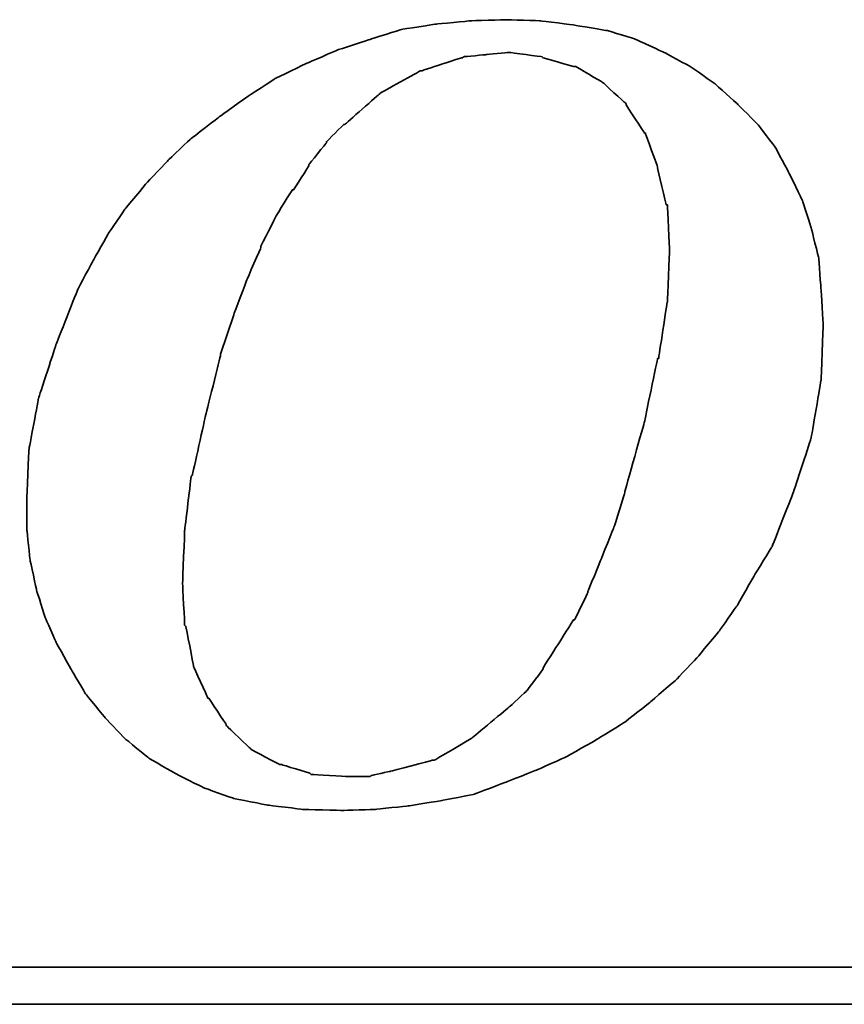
# Model space of a CAD drawing. Header units: millimetres. Extents: x 0 to 264, y 297 to 404.
# Tile 44 of 49: x 210.6 to 212.51, y 330.88 to 333.16. Entities that reach past the tile are written whole.
import ezdxf

# ---------------------------------------------------------------- set-up
doc = ezdxf.new("R2010")
doc.units = ezdxf.units.MM
doc.layers.add('DIM', color=4, linetype='Continuous')
doc.layers.add('layer 1', color=7, linetype='Continuous')

# ---------------------------------------------------------------- blocks, each defined once
blk = doc.blocks.new('TBI MOTION logo(完整正式版)')
at = {"layer": 'layer 1', "color": 22, "lineweight": 35}
for points, knots in [([(35.79625, -6.98375), (35.79625, -6.98375), (36.23125, -7.43875), (36.23125, -7.43875), (36.23125, -7.43875), (36.23125, -7.43875), (36.75625, -7.87125), (36.75625, -7.87125), (36.75625, -7.87125), (36.75625, -7.87125), (37.33125, -8.20375), (37.33125, -8.20375), (37.33125, -8.20375), (37.33125, -8.20375), (37.95625, -8.51875), (37.95625, -8.51875), (37.95625, -8.51875), (37.95625, -8.51875), (38.62625, -8.75875), (38.62625, -8.75875), (38.62625, -8.75875), (38.62625, -8.75875), (39.37125, -8.90375), (39.37125, -8.90375), (39.37125, -8.90375), (39.37125, -8.90375), (40.14125, -8.99875), (40.14125, -8.99875), (40.14125, -8.99875), (40.14125, -8.99875), (41.02625, -9.02375), (41.02625, -9.02375), (41.02625, -9.02375), (41.02625, -9.02375), (41.74625, -8.99875), (41.74625, -8.99875), (41.74625, -8.99875), (41.74625, -8.99875), (42.46625, -8.92375), (42.46625, -8.92375), (42.46625, -8.92375), (42.46625, -8.92375), (43.21125, -8.80625), (43.21125, -8.80625), (43.21125, -8.80625), (43.21125, -8.80625), (43.93125, -8.66375), (43.93125, -8.66375), (43.93125, -8.66375), (43.93125, -8.66375), (44.62625, -8.39875), (44.62625, -8.39875), (44.62625, -8.39875), (44.62625, -8.39875), (45.29625, -8.13375), (45.29625, -8.13375), (45.29625, -8.13375), (45.29625, -8.13375), (45.94625, -7.84375), (45.94625, -7.84375), (45.94625, -7.84375), (45.94625, -7.84375), (46.61625, -7.46375), (46.61625, -7.46375), (46.61625, -7.46375), (46.61625, -7.46375), (47.24125, -7.07875), (47.24125, -7.07875), (47.24125, -7.07875), (47.24125, -7.07875), (47.81625, -6.62375), (47.81625, -6.62375), (47.81625, -6.62375), (47.81625, -6.62375), (48.36875, -6.14375), (48.36875, -6.14375), (48.36875, -6.14375), (48.36875, -6.14375), (48.84625, -5.64125), (48.84625, -5.64125), (48.84625, -5.64125), (48.84625, -5.64125), (49.32625, -5.06375), (49.32625, -5.06375), (49.32625, -5.06375), (49.32625, -5.06375), (49.71125, -4.51374), (49.71125, -4.51374), (49.71125, -4.51374), (49.71125, -4.51374), (50.09625, -3.83874), (50.09625, -3.83874), (50.09625, -3.83874), (50.09625, -3.83874), (50.48125, -3.21374), (50.48125, -3.21374), (50.48125, -3.21374), (50.48125, -3.21374), (50.96125, -1.99125), (50.96125, -1.99125), (50.96125, -1.99125), (50.96125, -1.99125), (51.34375, -0.81875), (51.34375, -0.81875), (51.34375, -0.81875), (51.34375, -0.81875), (51.56125, 0.45624), (51.56125, 0.45624), (51.56125, 0.45624), (51.56125, 0.45624), (51.60625, 1.67624), (51.60625, 1.67624), (51.60625, 1.67624), (51.60625, 1.67624), (51.56125, 2.44625), (51.56125, 2.44625), (51.56125, 2.44625), (51.56125, 2.44625), (51.51125, 3.14125), (51.51125, 3.14125), (51.51125, 3.14125), (51.51125, 3.14125), (51.34375, 3.81125), (51.34375, 3.81125), (51.34375, 3.81125), (51.34375, 3.81125), (51.15125, 4.41125), (51.15125, 4.41125), (51.15125, 4.41125), (51.15125, 4.41125), (50.86125, 5.01125), (50.86125, 5.01125), (50.86125, 5.01125), (50.86125, 5.01125), (50.55125, 5.58875), (50.55125, 5.58875), (50.55125, 5.58875), (50.55125, 5.58875), (50.16625, 6.09125), (50.16625, 6.09125), (50.16625, 6.09125), (50.16625, 6.09125), (49.71125, 6.54875), (49.71125, 6.54875), (49.71125, 6.54875), (49.71125, 6.54875), (49.23125, 6.98125), (49.23125, 6.98125), (49.23125, 6.98125), (49.23125, 6.98125), (48.67875, 7.36625), (48.67875, 7.36625), (48.67875, 7.36625), (48.67875, 7.36625), (48.10375, 7.67625), (48.10375, 7.67625), (48.10375, 7.67625), (48.10375, 7.67625), (47.48125, 7.96375), (47.48125, 7.96375), (47.48125, 7.96375), (47.48125, 7.96375), (46.85625, 8.15625), (46.85625, 8.15625), (46.85625, 8.15625), (46.85625, 8.15625), (46.13625, 8.27624), (46.13625, 8.27624), (46.13625, 8.27624), (46.13625, 8.27624), (45.39125, 8.37125), (45.39125, 8.37125), (45.39125, 8.37125), (45.39125, 8.37125), (44.62625, 8.39624), (44.62625, 8.39624), (44.62625, 8.39624), (44.62625, 8.39624), (43.83625, 8.37125), (43.83625, 8.37125), (43.83625, 8.37125), (43.83625, 8.37125), (43.09125, 8.30125), (43.09125, 8.30125), (43.09125, 8.30125), (43.09125, 8.30125), (42.32125, 8.18125), (42.32125, 8.18125), (42.32125, 8.18125), (42.32125, 8.18125), (41.62875, 7.96375), (41.62875, 7.96375), (41.62875, 7.96375), (41.62875, 7.96375), (40.90625, 7.72625), (40.90625, 7.72625), (40.90625, 7.72625), (40.90625, 7.72625), (40.23624, 7.43625), (40.23624, 7.43625), (40.23624, 7.43625), (40.23624, 7.43625), (39.54124, 7.10125), (39.54124, 7.10125), (39.54124, 7.10125), (39.54124, 7.10125), (38.91625, 6.69125), (38.91625, 6.69125), (38.91625, 6.69125), (38.91625, 6.69125), (38.31625, 6.26125), (38.31625, 6.26125), (38.31625, 6.26125), (38.31625, 6.26125), (37.69125, 5.78125), (37.69125, 5.78125), (37.69125, 5.78125), (37.69125, 5.78125), (37.18625, 5.30125), (37.18625, 5.30125), (37.18625, 5.30125), (37.18625, 5.30125), (36.70625, 4.79624), (36.70625, 4.79624), (36.70625, 4.79624), (36.70625, 4.79624), (36.23125, 4.22125), (36.23125, 4.22125), (36.23125, 4.22125), (36.23125, 4.22125), (35.87124, 3.69375), (35.87124, 3.69375), (35.87124, 3.69375), (35.87124, 3.69375), (35.53125, 3.09125), (35.53125, 3.09125), (35.53125, 3.09125), (35.53125, 3.09125), (35.19875, 2.47125), (35.19875, 2.47125), (35.19875, 2.47125), (35.19875, 2.47125), (34.71625, 1.24625), (34.71625, 1.24625), (34.71625, 1.24625), (34.71625, 1.24625), (34.33125, 0.06874), (34.33125, 0.06874), (34.33125, 0.06874), (34.33125, 0.06874), (34.11625, -1.07875), (34.11625, -1.07875), (34.11625, -1.07875), (34.11625, -1.07875), (34.07125, -2.15875), (34.07125, -2.15875), (34.07125, -2.15875), (34.07125, -2.15875), (34.07125, -2.85375), (34.07125, -2.85375), (34.07125, -2.85375), (34.07125, -2.85375), (34.14125, -3.50375), (34.14125, -3.50375), (34.14125, -3.50375), (34.14125, -3.50375), (34.28625, -4.17375), (34.28625, -4.17375), (34.28625, -4.17375), (34.28625, -4.17375), (34.47625, -4.77624), (34.47625, -4.77624), (34.47625, -4.77624), (34.47625, -4.77624), (34.71625, -5.32625), (34.71625, -5.32625), (34.71625, -5.32625), (34.71625, -5.32625), (35.05375, -5.92875), (35.05375, -5.92875), (35.05375, -5.92875), (35.05375, -5.92875), (35.36375, -6.45375), (35.36375, -6.45375), (35.36375, -6.45375), (35.36375, -6.45375), (35.79625, -6.98375), (35.79625, -6.98375)], [0, 0, 0, 0, 0.01388889, 0.01388889, 0.01388889, 0.0138889, 0.02777778, 0.02777778, 0.02777778, 0.02777779, 0.04166667, 0.04166667, 0.04166667, 0.04166668, 0.05555556, 0.05555556, 0.05555556, 0.05555557, 0.06944444, 0.06944444, 0.06944444, 0.06944445, 0.08333333, 0.08333333, 0.08333333, 0.08333334, 0.09722222, 0.09722222, 0.09722222, 0.09722223, 0.11111111, 0.11111111, 0.11111111, 0.11111112, 0.125, 0.125, 0.125, 0.12500001, 0.13888889, 0.13888889, 0.13888889, 0.1388889, 0.15277778, 0.15277778, 0.15277778, 0.15277779, 0.16666667, 0.16666667, 0.16666667, 0.16666668, 0.18055556, 0.18055556, 0.18055556, 0.18055557, 0.19444444, 0.19444444, 0.19444444, 0.19444445, 0.20833333, 0.20833333, 0.20833333, 0.20833334, 0.22222222, 0.22222222, 0.22222222, 0.22222223, 0.23611111, 0.23611111, 0.23611111, 0.23611112, 0.25, 0.25, 0.25, 0.25000001, 0.26388889, 0.26388889, 0.26388889, 0.2638889, 0.27777778, 0.27777778, 0.27777778, 0.27777779, 0.29166667, 0.29166667, 0.29166667, 0.29166668, 0.30555556, 0.30555556, 0.30555556, 0.30555557, 0.31944444, 0.31944444, 0.31944444, 0.31944445, 0.33333333, 0.33333333, 0.33333333, 0.33333334, 0.34722222, 0.34722222, 0.34722222, 0.34722223, 0.36111111, 0.36111111, 0.36111111, 0.36111112, 0.375, 0.375, 0.375, 0.37500001, 0.38888889, 0.38888889, 0.38888889, 0.3888889, 0.40277778, 0.40277778, 0.40277778, 0.40277779, 0.41666667, 0.41666667, 0.41666667, 0.41666668, 0.43055556, 0.43055556, 0.43055556, 0.43055557, 0.44444444, 0.44444444, 0.44444444, 0.44444445, 0.45833333, 0.45833333, 0.45833333, 0.45833334, 0.47222222, 0.47222222, 0.47222222, 0.47222223, 0.48611111, 0.48611111, 0.48611111, 0.48611112, 0.5, 0.5, 0.5, 0.50000001, 0.51388889, 0.51388889, 0.51388889, 0.5138889, 0.52777778, 0.52777778, 0.52777778, 0.52777779, 0.54166667, 0.54166667, 0.54166667, 0.54166668, 0.55555556, 0.55555556, 0.55555556, 0.55555557, 0.56944444, 0.56944444, 0.56944444, 0.56944445, 0.58333333, 0.58333333, 0.58333333, 0.58333334, 0.59722222, 0.59722222, 0.59722222, 0.59722223, 0.61111111, 0.61111111, 0.61111111, 0.61111112, 0.625, 0.625, 0.625, 0.62500001, 0.63888889, 0.63888889, 0.63888889, 0.6388889, 0.65277778, 0.65277778, 0.65277778, 0.65277779, 0.66666667, 0.66666667, 0.66666667, 0.66666668, 0.68055556, 0.68055556, 0.68055556, 0.68055557, 0.69444444, 0.69444444, 0.69444444, 0.69444445, 0.70833333, 0.70833333, 0.70833333, 0.70833334, 0.72222222, 0.72222222, 0.72222222, 0.72222223, 0.73611111, 0.73611111, 0.73611111, 0.73611112, 0.75, 0.75, 0.75, 0.75000001, 0.76388889, 0.76388889, 0.76388889, 0.7638889, 0.77777778, 0.77777778, 0.77777778, 0.77777779, 0.79166667, 0.79166667, 0.79166667, 0.79166668, 0.80555556, 0.80555556, 0.80555556, 0.80555557, 0.81944444, 0.81944444, 0.81944444, 0.81944445, 0.83333333, 0.83333333, 0.83333333, 0.83333334, 0.84722222, 0.84722222, 0.84722222, 0.84722223, 0.86111111, 0.86111111, 0.86111111, 0.86111112, 0.875, 0.875, 0.875, 0.87500001, 0.88888889, 0.88888889, 0.88888889, 0.8888889, 0.90277778, 0.90277778, 0.90277778, 0.90277779, 0.91666667, 0.91666667, 0.91666667, 0.91666668, 0.93055556, 0.93055556, 0.93055556, 0.93055557, 0.94444444, 0.94444444, 0.94444444, 0.94444445, 0.95833333, 0.95833333, 0.95833333, 0.95833334, 0.97222222, 0.97222222, 0.97222222, 0.97222223, 0.98611111, 0.98611111, 0.98611111, 0.98611112, 1, 1, 1, 1]), ([(38.33875, 1.03124), (38.33875, 1.03124), (38.62625, 1.89625), (38.62625, 1.89625), (38.62625, 1.89625), (38.62625, 1.89625), (38.91625, 2.66375), (38.91625, 2.66375), (38.91625, 2.66375), (38.91625, 2.66375), (39.22625, 3.38125), (39.22625, 3.38125), (39.22625, 3.38125), (39.22625, 3.38125), (39.22625, 3.40624), (39.22625, 3.40624), (39.22625, 3.40624), (39.22625, 3.40624), (39.56124, 4.07624), (39.56124, 4.07624), (39.56124, 4.07624), (39.56124, 4.07624), (39.92125, 4.65125), (39.92125, 4.65125), (39.92125, 4.65125), (39.92125, 4.65125), (39.94625, 4.65125), (39.94625, 4.65125), (39.94625, 4.65125), (39.94625, 4.65125), (40.28125, 5.17875), (40.28125, 5.17875), (40.28125, 5.17875), (40.28125, 5.17875), (40.28125, 5.20375), (40.28125, 5.20375), (40.28125, 5.20375), (40.28125, 5.20375), (40.66875, 5.68625), (40.66875, 5.68625), (40.66875, 5.68625), (40.66875, 5.68625), (40.66875, 5.70625), (40.66875, 5.70625), (40.66875, 5.70625), (40.66875, 5.70625), (41.05124, 6.09125), (41.05124, 6.09125), (41.05124, 6.09125), (41.05124, 6.09125), (41.07625, 6.09125), (41.07625, 6.09125), (41.07625, 6.09125), (41.07625, 6.09125), (41.84125, 6.76625), (41.84125, 6.76625), (41.84125, 6.76625), (41.84125, 6.76625), (41.86625, 6.78625), (41.86625, 6.78625), (41.86625, 6.78625), (41.86625, 6.78625), (42.73125, 7.26624), (42.73125, 7.26624), (42.73125, 7.26624), (42.73125, 7.26624), (42.75625, 7.26624), (42.75625, 7.26624), (42.75625, 7.26624), (42.75625, 7.26624), (43.18625, 7.41125), (43.18625, 7.41125), (43.18625, 7.41125), (43.18625, 7.41125), (43.64125, 7.55625), (43.64125, 7.55625), (43.64125, 7.55625), (43.64125, 7.55625), (43.66625, 7.55625), (43.66625, 7.55625), (43.66625, 7.55625), (43.66625, 7.55625), (43.69125, 7.58124), (43.69125, 7.58124), (43.69125, 7.58124), (43.69125, 7.58124), (44.19125, 7.62625), (44.19125, 7.62625), (44.19125, 7.62625), (44.19125, 7.62625), (44.67125, 7.67625), (44.67125, 7.67625), (44.67125, 7.67625), (44.67125, 7.67625), (44.69625, 7.67625), (44.69625, 7.67625), (44.69625, 7.67625), (44.69625, 7.67625), (45.41875, 7.58124), (45.41875, 7.58124), (45.41875, 7.58124), (45.41875, 7.58124), (45.44125, 7.55625), (45.44125, 7.55625), (45.44125, 7.55625), (45.44125, 7.55625), (46.11125, 7.36625), (46.11125, 7.36625), (46.11125, 7.36625), (46.11125, 7.36625), (46.13625, 7.36625), (46.13625, 7.36625), (46.13625, 7.36625), (46.13625, 7.36625), (46.15875, 7.36625), (46.15875, 7.36625), (46.15875, 7.36625), (46.15875, 7.36625), (46.73625, 7.02624), (46.73625, 7.02624), (46.73625, 7.02624), (46.73625, 7.02624), (46.76125, 7.00624), (46.76125, 7.00624), (46.76125, 7.00624), (46.76125, 7.00624), (47.24125, 6.57124), (47.24125, 6.57124), (47.24125, 6.57124), (47.24125, 6.57124), (47.26625, 6.54875), (47.26625, 6.54875), (47.26625, 6.54875), (47.26625, 6.54875), (47.26625, 6.52375), (47.26625, 6.52375), (47.26625, 6.52375), (47.26625, 6.52375), (47.67375, 5.89875), (47.67375, 5.89875), (47.67375, 5.89875), (47.67375, 5.89875), (47.69625, 5.89875), (47.69625, 5.89875), (47.69625, 5.89875), (47.69625, 5.89875), (47.69625, 5.87625), (47.69625, 5.87625), (47.69625, 5.87625), (47.69625, 5.87625), (47.96125, 5.15625), (47.96125, 5.15625), (47.96125, 5.15625), (47.96125, 5.15625), (47.96125, 5.13125), (47.96125, 5.13125), (47.96125, 5.13125), (47.96125, 5.13125), (48.15125, 4.31875), (48.15125, 4.31875), (48.15125, 4.31875), (48.15125, 4.31875), (48.17625, 4.31875), (48.17625, 4.31875), (48.17625, 4.31875), (48.17625, 4.31875), (48.17625, 4.29125), (48.17625, 4.29125), (48.17625, 4.29125), (48.17625, 4.29125), (48.22625, 3.33125), (48.22625, 3.33125), (48.22625, 3.33125), (48.22625, 3.33125), (48.22625, 3.30875), (48.22625, 3.30875), (48.22625, 3.30875), (48.22625, 3.30875), (48.17625, 2.20624), (48.17625, 2.20624), (48.17625, 2.20624), (48.17625, 2.20624), (48.17625, 2.18124), (48.17625, 2.18124), (48.17625, 2.18124), (48.17625, 2.18124), (47.98375, 0.93624), (47.98375, 0.93624), (47.98375, 0.93624), (47.98375, 0.93624), (47.96125, 0.93624), (47.96125, 0.93624), (47.96125, 0.93624), (47.96125, 0.93624), (47.67375, -0.45874), (47.67375, -0.45874), (47.67375, -0.45874), (47.67375, -0.45874), (47.24125, -1.99125), (47.24125, -1.99125), (47.24125, -1.99125), (47.24125, -1.99125), (47.24125, -2.01874), (47.24125, -2.01874), (47.24125, -2.01874), (47.24125, -2.01874), (47.00125, -2.78375), (47.00125, -2.78375), (47.00125, -2.78375), (47.00125, -2.78375), (46.71125, -3.50375), (46.71125, -3.50375), (46.71125, -3.50375), (46.71125, -3.50375), (46.42625, -4.19875), (46.42625, -4.19875), (46.42625, -4.19875), (46.42625, -4.19875), (46.42625, -4.22375), (46.42625, -4.22375), (46.42625, -4.22375), (46.42625, -4.22375), (46.13625, -4.82374), (46.13625, -4.82374), (46.13625, -4.82374), (46.13625, -4.82374), (46.11125, -4.82374), (46.11125, -4.82374), (46.11125, -4.82374), (46.11125, -4.82374), (45.77625, -5.35125), (45.77625, -5.35125), (45.77625, -5.35125), (45.77625, -5.35125), (45.44125, -5.87875), (45.44125, -5.87875), (45.44125, -5.87875), (45.44125, -5.87875), (45.44125, -5.90375), (45.44125, -5.90375), (45.44125, -5.90375), (45.44125, -5.90375), (45.10625, -6.35875), (45.10625, -6.35875), (45.10625, -6.35875), (45.10625, -6.35875), (45.08125, -6.38375), (45.08125, -6.38375), (45.08125, -6.38375), (45.08125, -6.38375), (44.69625, -6.74375), (44.69625, -6.74375), (44.69625, -6.74375), (44.69625, -6.74375), (43.88375, -7.41625), (43.88375, -7.41625), (43.88375, -7.41625), (43.88375, -7.41625), (43.85625, -7.43875), (43.85625, -7.43875), (43.85625, -7.43875), (43.85625, -7.43875), (43.04125, -7.91875), (43.04125, -7.91875), (43.04125, -7.91875), (43.04125, -7.91875), (43.01625, -7.91875), (43.01625, -7.91875), (43.01625, -7.91875), (43.01625, -7.91875), (42.99625, -7.91875), (42.99625, -7.91875), (42.99625, -7.91875), (42.99625, -7.91875), (42.08125, -8.15875), (42.08125, -8.15875), (42.08125, -8.15875), (42.08125, -8.15875), (41.65125, -8.25625), (41.65125, -8.25625), (41.65125, -8.25625), (41.65125, -8.25625), (41.62875, -8.27875), (41.62875, -8.27875), (41.62875, -8.27875), (41.62875, -8.27875), (41.60125, -8.27875), (41.60125, -8.27875), (41.60125, -8.27875), (41.60125, -8.27875), (41.12125, -8.27875), (41.12125, -8.27875), (41.12125, -8.27875), (41.12125, -8.27875), (40.35624, -8.23125), (40.35624, -8.23125), (40.35624, -8.23125), (40.35624, -8.23125), (40.33125, -8.23125), (40.33125, -8.23125), (40.33125, -8.23125), (40.33125, -8.23125), (40.30625, -8.20375), (40.30625, -8.20375), (40.30625, -8.20375), (40.30625, -8.20375), (39.68375, -8.01375), (39.68375, -8.01375), (39.68375, -8.01375), (39.68375, -8.01375), (39.66124, -8.01375), (39.66124, -8.01375), (39.66124, -8.01375), (39.66124, -8.01375), (39.63625, -8.01375), (39.63625, -8.01375), (39.63625, -8.01375), (39.63625, -8.01375), (39.01125, -7.67875), (39.01125, -7.67875), (39.01125, -7.67875), (39.01125, -7.67875), (38.98875, -7.65375), (38.98875, -7.65375), (38.98875, -7.65375), (38.98875, -7.65375), (38.48625, -7.17375), (38.48625, -7.17375), (38.48625, -7.17375), (38.48625, -7.17375), (38.45875, -7.14875), (38.45875, -7.14875), (38.45875, -7.14875), (38.45875, -7.14875), (38.45875, -7.12875), (38.45875, -7.12875), (38.45875, -7.12875), (38.45875, -7.12875), (38.07625, -6.54875), (38.07625, -6.54875), (38.07625, -6.54875), (38.07625, -6.54875), (38.05125, -6.54875), (38.05125, -6.54875), (38.05125, -6.54875), (38.05125, -6.54875), (38.05125, -6.52875), (38.05125, -6.52875), (38.05125, -6.52875), (38.05125, -6.52875), (37.74125, -5.85375), (37.74125, -5.85375), (37.74125, -5.85375), (37.74125, -5.85375), (37.74125, -5.82875), (37.74125, -5.82875), (37.74125, -5.82875), (37.74125, -5.82875), (37.57375, -4.96875), (37.57375, -4.96875), (37.57375, -4.96875), (37.57375, -4.96875), (37.54625, -4.94375), (37.54625, -4.94375), (37.54625, -4.94375), (37.54625, -4.94375), (37.50125, -4.03375), (37.50125, -4.03375), (37.50125, -4.03375), (37.50125, -4.03375), (37.50125, -4.00875), (37.50125, -4.00875), (37.50125, -4.00875), (37.50125, -4.00875), (37.54625, -2.85375), (37.54625, -2.85375), (37.54625, -2.85375), (37.54625, -2.85375), (37.69125, -1.65875), (37.69125, -1.65875), (37.69125, -1.65875), (37.69125, -1.65875), (37.71624, -1.63375), (37.71624, -1.63375), (37.71624, -1.63375), (37.71624, -1.63375), (38.00375, -0.33875), (38.00375, -0.33875), (38.00375, -0.33875), (38.00375, -0.33875), (38.33875, 1.00624), (38.33875, 1.00624), (38.33875, 1.00624), (38.33875, 1.00624), (38.33875, 1.03124), (38.33875, 1.03124)], [0, 0, 0, 0, 0.01010101, 0.01010101, 0.01010101, 0.01010102, 0.02020202, 0.02020202, 0.02020202, 0.02020203, 0.03030303, 0.03030303, 0.03030303, 0.03030304, 0.04040404, 0.04040404, 0.04040404, 0.04040405, 0.05050505, 0.05050505, 0.05050505, 0.05050506, 0.06060606, 0.06060606, 0.06060606, 0.06060607, 0.07070707, 0.07070707, 0.07070707, 0.07070708, 0.08080808, 0.08080808, 0.08080808, 0.08080809, 0.09090909, 0.09090909, 0.09090909, 0.0909091, 0.1010101, 0.1010101, 0.1010101, 0.10101011, 0.11111111, 0.11111111, 0.11111111, 0.11111112, 0.12121212, 0.12121212, 0.12121212, 0.12121213, 0.13131313, 0.13131313, 0.13131313, 0.13131314, 0.14141414, 0.14141414, 0.14141414, 0.14141415, 0.15151515, 0.15151515, 0.15151515, 0.15151516, 0.16161616, 0.16161616, 0.16161616, 0.16161617, 0.17171717, 0.17171717, 0.17171717, 0.17171718, 0.18181818, 0.18181818, 0.18181818, 0.18181819, 0.19191919, 0.19191919, 0.19191919, 0.1919192, 0.2020202, 0.2020202, 0.2020202, 0.20202021, 0.21212121, 0.21212121, 0.21212121, 0.21212122, 0.22222222, 0.22222222, 0.22222222, 0.22222223, 0.23232323, 0.23232323, 0.23232323, 0.23232324, 0.24242424, 0.24242424, 0.24242424, 0.24242425, 0.25252525, 0.25252525, 0.25252525, 0.25252526, 0.26262626, 0.26262626, 0.26262626, 0.26262627, 0.27272727, 0.27272727, 0.27272727, 0.27272728, 0.28282828, 0.28282828, 0.28282828, 0.28282829, 0.29292929, 0.29292929, 0.29292929, 0.2929293, 0.3030303, 0.3030303, 0.3030303, 0.30303031, 0.31313131, 0.31313131, 0.31313131, 0.31313132, 0.32323232, 0.32323232, 0.32323232, 0.32323233, 0.33333333, 0.33333333, 0.33333333, 0.33333334, 0.34343434, 0.34343434, 0.34343434, 0.34343435, 0.35353535, 0.35353535, 0.35353535, 0.35353536, 0.36363636, 0.36363636, 0.36363636, 0.36363637, 0.37373737, 0.37373737, 0.37373737, 0.37373738, 0.38383838, 0.38383838, 0.38383838, 0.38383839, 0.39393939, 0.39393939, 0.39393939, 0.3939394, 0.4040404, 0.4040404, 0.4040404, 0.40404041, 0.41414141, 0.41414141, 0.41414141, 0.41414142, 0.42424242, 0.42424242, 0.42424242, 0.42424243, 0.43434343, 0.43434343, 0.43434343, 0.43434344, 0.44444444, 0.44444444, 0.44444444, 0.44444445, 0.45454545, 0.45454545, 0.45454545, 0.45454546, 0.46464646, 0.46464646, 0.46464646, 0.46464647, 0.47474747, 0.47474747, 0.47474747, 0.47474748, 0.48484848, 0.48484848, 0.48484848, 0.48484849, 0.49494949, 0.49494949, 0.49494949, 0.4949495, 0.50505051, 0.50505051, 0.50505051, 0.50505052, 0.51515152, 0.51515152, 0.51515152, 0.51515153, 0.52525253, 0.52525253, 0.52525253, 0.52525254, 0.53535354, 0.53535354, 0.53535354, 0.53535355, 0.54545455, 0.54545455, 0.54545455, 0.54545456, 0.55555556, 0.55555556, 0.55555556, 0.55555557, 0.56565657, 0.56565657, 0.56565657, 0.56565658, 0.57575758, 0.57575758, 0.57575758, 0.57575759, 0.58585859, 0.58585859, 0.58585859, 0.5858586, 0.5959596, 0.5959596, 0.5959596, 0.59595961, 0.60606061, 0.60606061, 0.60606061, 0.60606062, 0.61616162, 0.61616162, 0.61616162, 0.61616163, 0.62626263, 0.62626263, 0.62626263, 0.62626264, 0.63636364, 0.63636364, 0.63636364, 0.63636365, 0.64646465, 0.64646465, 0.64646465, 0.64646466, 0.65656566, 0.65656566, 0.65656566, 0.65656567, 0.66666667, 0.66666667, 0.66666667, 0.66666668, 0.67676768, 0.67676768, 0.67676768, 0.67676769, 0.68686869, 0.68686869, 0.68686869, 0.6868687, 0.6969697, 0.6969697, 0.6969697, 0.69696971, 0.70707071, 0.70707071, 0.70707071, 0.70707072, 0.71717172, 0.71717172, 0.71717172, 0.71717173, 0.72727273, 0.72727273, 0.72727273, 0.72727274, 0.73737374, 0.73737374, 0.73737374, 0.73737375, 0.74747475, 0.74747475, 0.74747475, 0.74747476, 0.75757576, 0.75757576, 0.75757576, 0.75757577, 0.76767677, 0.76767677, 0.76767677, 0.76767678, 0.77777778, 0.77777778, 0.77777778, 0.77777779, 0.78787879, 0.78787879, 0.78787879, 0.7878788, 0.7979798, 0.7979798, 0.7979798, 0.79797981, 0.80808081, 0.80808081, 0.80808081, 0.80808082, 0.81818182, 0.81818182, 0.81818182, 0.81818183, 0.82828283, 0.82828283, 0.82828283, 0.82828284, 0.83838384, 0.83838384, 0.83838384, 0.83838385, 0.84848485, 0.84848485, 0.84848485, 0.84848486, 0.85858586, 0.85858586, 0.85858586, 0.85858587, 0.86868687, 0.86868687, 0.86868687, 0.86868688, 0.87878788, 0.87878788, 0.87878788, 0.87878789, 0.88888889, 0.88888889, 0.88888889, 0.8888889, 0.8989899, 0.8989899, 0.8989899, 0.89898991, 0.90909091, 0.90909091, 0.90909091, 0.90909092, 0.91919192, 0.91919192, 0.91919192, 0.91919193, 0.92929293, 0.92929293, 0.92929293, 0.92929294, 0.93939394, 0.93939394, 0.93939394, 0.93939395, 0.94949495, 0.94949495, 0.94949495, 0.94949496, 0.95959596, 0.95959596, 0.95959596, 0.95959597, 0.96969697, 0.96969697, 0.96969697, 0.96969698, 0.97979798, 0.97979798, 0.97979798, 0.97979799, 0.98989899, 0.98989899, 0.98989899, 0.989899, 1, 1, 1, 1]), ([(75.90875, -9.47875), (75.90875, -9.47875), (75.90875, -12.28625), (75.90875, -12.28625), (75.90875, -12.28625), (75.90875, -12.28625), (75.90875, -12.47875), (75.90875, -12.47875), (75.90875, -12.47875), (75.90875, -12.47875), (75.71625, -12.47875), (75.71625, -12.47875), (75.71625, -12.47875), (75.71625, -12.47875), (-88.32875, -12.47875), (-88.32875, -12.47875), (-88.32875, -12.47875), (-88.32875, -12.47875), (-88.32875, -13.29375), (-88.32875, -13.29375), (-88.32875, -13.29375), (-88.32875, -13.29375), (82.89125, -13.29375), (82.89125, -13.29375), (82.89125, -13.29375), (82.89125, -13.29375), (75.90875, -9.47875), (75.90875, -9.47875)], [0, 0, 0, 0, 0.14285714, 0.14285714, 0.14285714, 0.14285715, 0.28571429, 0.28571429, 0.28571429, 0.2857143, 0.42857143, 0.42857143, 0.42857143, 0.42857144, 0.57142857, 0.57142857, 0.57142857, 0.57142858, 0.71428571, 0.71428571, 0.71428571, 0.71428572, 0.85714286, 0.85714286, 0.85714286, 0.85714287, 1, 1, 1, 1])]:
    blk.add_open_spline(points, degree=3, knots=knots, dxfattribs=at)

msp = doc.modelspace()

# ---------------------------------------------------------------- block references
at = {"layer": 'DIM', "color": 7, "xscale": 0.1054262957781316, "yscale": 0.1054262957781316, "zscale": 0.1054262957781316}
msp.add_blockref('TBI MOTION logo(完整正式版)', (207.0242, 332.2775), dxfattribs=at)

doc.saveas('drawing.dxf')
